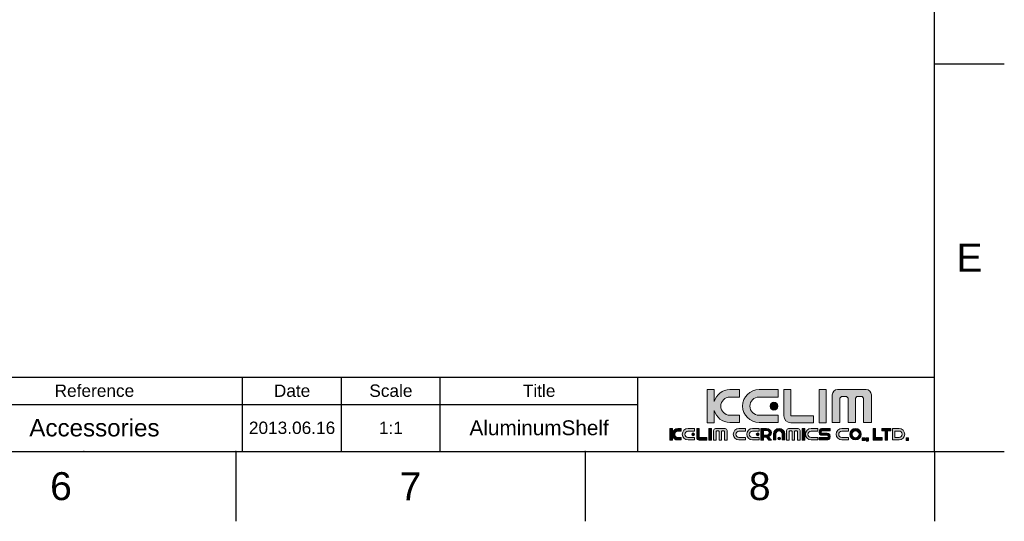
# Model space of a CAD drawing. Header units: millimetres. Extents: x 580 to 2065, y -13 to 1037.
# Tile 11 of 13: x 1567 to 2065, y -13 to 240. Entities that reach past the tile are written whole.
import ezdxf

# ---------------------------------------------------------------- set-up
doc = ezdxf.new("R2010")
doc.units = ezdxf.units.MM
doc.header["$LTSCALE"] = 0.1
doc.layers.add('FORM', color=7, linetype='Continuous')
doc.layers.add('TEXT', color=2, linetype='Continuous')
doc.styles.get("Standard").update_dxf_attribs({"font": 'arial_0.ttf'})

msp = doc.modelspace()

# ---------------------------------------------------------------- hatches: boundary and pattern name
at = {"layer": 'TEXT'}
h = msp.add_hatch(color=2, dxfattribs=at)
h.dxf.hatch_style = 2
edge = h.paths.add_edge_path()
edge.add_spline(control_points=[(1930.67, 40.36), (1930.67, 40.36), (1925.85, 40.36), (1925.85, 40.36), (1923.31, 40.36), (1921.27, 42.41), (1921.27, 44.93), (1921.27, 47.47), (1923.31, 49.52), (1925.85, 49.52), (1925.85, 49.52), (1930.67, 49.52), (1930.67, 49.52), (1930.67, 49.52), (1930.67, 53.3), (1930.67, 53.3), (1930.67, 53.3), (1925.91, 53.3), (1925.91, 53.3), (1922.09, 53.3), (1918.89, 50.74), (1917.91, 47.25), (1917.91, 47.25), (1917.91, 53.42), (1917.91, 53.42), (1917.91, 53.42), (1914.38, 53.42), (1914.38, 53.42), (1914.38, 53.42), (1914.38, 36.58), (1914.38, 36.58), (1914.38, 36.58), (1917.91, 36.58), (1917.91, 36.58), (1917.91, 36.58), (1917.91, 42.76), (1917.91, 42.76), (1918.89, 39.26), (1922.09, 36.69), (1925.91, 36.69), (1925.91, 36.69), (1930.67, 36.69), (1930.67, 36.69), (1930.67, 36.69), (1930.67, 40.36), (1930.67, 40.36)], knot_values=[0, 0, 0, 0, 1, 1, 1, 2, 2, 2, 3, 3, 3, 4, 4, 4, 5, 5, 5, 6, 6, 6, 7, 7, 7, 8, 8, 8, 9, 9, 9, 10, 10, 10, 11, 11, 11, 12, 12, 12, 13, 13, 13, 14, 14, 14, 15, 15, 15, 15], degree=3, periodic=0)
h = msp.add_hatch(color=256, dxfattribs=at)
h.dxf.hatch_style = 2
edge = h.paths.add_edge_path()
edge.add_spline(control_points=[(1940.63, 36.69), (1940.63, 36.69), (1950.23, 36.69), (1950.23, 36.69), (1950.23, 36.69), (1950.23, 40.36), (1950.23, 40.36), (1950.23, 40.36), (1940.57, 40.36), (1940.57, 40.36), (1938.04, 40.36), (1936, 42.41), (1936, 44.93), (1936, 47.47), (1938.04, 49.52), (1940.57, 49.52), (1940.57, 49.52), (1950.23, 49.52), (1950.23, 49.52), (1950.23, 49.52), (1950.23, 53.3), (1950.23, 53.3), (1950.23, 53.3), (1940.63, 53.3), (1940.63, 53.3), (1936.04, 53.3), (1932.33, 49.59), (1932.33, 45), (1932.33, 40.41), (1936.04, 36.69), (1940.63, 36.69)], knot_values=[0, 0, 0, 0, 1, 1, 1, 2, 2, 2, 3, 3, 3, 4, 4, 4, 5, 5, 5, 6, 6, 6, 7, 7, 7, 8, 8, 8, 9, 9, 9, 10, 10, 10, 10], degree=3, periodic=0)
h = msp.add_hatch(color=2, dxfattribs=at)
h.dxf.hatch_style = 2
edge = h.paths.add_edge_path()
edge.add_spline(control_points=[(1956.74, 36.56), (1956.74, 36.56), (1968.09, 36.56), (1968.09, 36.56), (1968.09, 36.56), (1968.09, 40.1), (1968.09, 40.1), (1968.09, 40.1), (1956.77, 40.1), (1956.77, 40.1), (1956.77, 40.1), (1956.75, 40.06), (1956.75, 40.06), (1956.75, 40.06), (1956.75, 53.42), (1956.75, 53.42), (1956.75, 53.42), (1953.22, 53.42), (1953.22, 53.42), (1953.22, 53.42), (1953.22, 40.1), (1953.22, 40.1), (1953.22, 40.1), (1953.21, 40.11), (1953.21, 40.11), (1953.21, 38.15), (1954.8, 36.55), (1956.77, 36.55), (1956.77, 36.55), (1956.74, 36.56), (1956.74, 36.56)], knot_values=[0, 0, 0, 0, 1, 1, 1, 2, 2, 2, 3, 3, 3, 4, 4, 4, 5, 5, 5, 6, 6, 6, 7, 7, 7, 8, 8, 8, 9, 9, 9, 10, 10, 10, 10], degree=3, periodic=0)
h = msp.add_hatch(color=2, dxfattribs=at)
h.dxf.hatch_style = 2
h.paths.add_polyline_path([(1974.57, 53.42), (1971.03, 53.42), (1971.03, 36.58), (1974.57, 36.58)])
h = msp.add_hatch(color=2, dxfattribs=at)
h.dxf.hatch_style = 2
edge = h.paths.add_edge_path()
edge.add_spline(control_points=[(1994.75, 53.34), (1994.75, 53.34), (1980.37, 53.34), (1980.37, 53.34), (1978.89, 53.34), (1977.69, 52.15), (1977.69, 50.68), (1977.69, 50.68), (1977.69, 36.6), (1977.69, 36.6), (1977.69, 36.6), (1981.51, 36.6), (1981.51, 36.6), (1981.51, 36.6), (1981.51, 48.94), (1981.51, 48.94), (1981.51, 48.94), (1982.31, 49.74), (1982.31, 49.74), (1982.31, 49.74), (1984.87, 49.74), (1984.87, 49.74), (1984.87, 49.74), (1985.67, 48.94), (1985.67, 48.94), (1985.67, 48.94), (1985.67, 36.6), (1985.67, 36.6), (1985.67, 36.6), (1989.36, 36.6), (1989.36, 36.6), (1989.36, 36.6), (1989.36, 48.94), (1989.36, 48.94), (1989.36, 48.94), (1990.17, 49.74), (1990.17, 49.74), (1990.17, 49.74), (1992.72, 49.74), (1992.72, 49.74), (1992.72, 49.74), (1993.51, 48.94), (1993.51, 48.94), (1993.51, 48.94), (1993.51, 36.6), (1993.51, 36.6), (1993.51, 36.6), (1997.43, 36.6), (1997.43, 36.6), (1997.43, 36.6), (1997.43, 50.68), (1997.43, 50.68), (1997.43, 52.15), (1996.23, 53.34), (1994.75, 53.34)], knot_values=[0, 0, 0, 0, 1, 1, 1, 2, 2, 2, 3, 3, 3, 4, 4, 4, 5, 5, 5, 6, 6, 6, 7, 7, 7, 8, 8, 8, 9, 9, 9, 10, 10, 10, 11, 11, 11, 12, 12, 12, 13, 13, 13, 14, 14, 14, 15, 15, 15, 16, 16, 16, 17, 17, 17, 18, 18, 18, 18], degree=3, periodic=0)
h = msp.add_hatch(color=2, dxfattribs=at)
h.dxf.hatch_style = 2
edge = h.paths.add_edge_path()
edge.add_spline(control_points=[(1946.18, 44.93), (1946.18, 43.83), (1947.08, 42.93), (1948.18, 42.93), (1949.29, 42.93), (1950.19, 43.83), (1950.19, 44.93), (1950.19, 46.05), (1949.29, 46.94), (1948.18, 46.94), (1947.08, 46.94), (1946.18, 46.05), (1946.18, 44.93)], knot_values=[0, 0, 0, 0, 1, 1, 1, 2, 2, 2, 3, 3, 3, 4, 4, 4, 4], degree=3, periodic=0)
h = msp.add_hatch(color=2, dxfattribs=at)
h.dxf.hatch_style = 2
edge = h.paths.add_edge_path()
edge.add_spline(control_points=[(1896.76, 31.5), (1896.76, 31.5), (1896.76, 33.66), (1896.76, 33.66), (1896.76, 33.66), (1895.53, 33.66), (1895.53, 33.66), (1895.53, 33.66), (1895.53, 27.78), (1895.53, 27.78), (1895.53, 27.78), (1896.76, 27.78), (1896.76, 27.78), (1896.76, 27.78), (1896.76, 29.95), (1896.76, 29.95), (1897.09, 28.73), (1898.21, 27.83), (1899.55, 27.83), (1899.55, 27.83), (1901.21, 27.83), (1901.21, 27.83), (1901.21, 27.83), (1901.21, 29.1), (1901.21, 29.1), (1901.21, 29.1), (1899.53, 29.1), (1899.53, 29.1), (1898.64, 29.1), (1897.93, 29.82), (1897.93, 30.7), (1897.93, 31.59), (1898.64, 32.3), (1899.53, 32.3), (1899.53, 32.3), (1901.21, 32.3), (1901.21, 32.3), (1901.21, 32.3), (1901.21, 33.62), (1901.21, 33.62), (1901.21, 33.62), (1899.55, 33.62), (1899.55, 33.62), (1898.21, 33.62), (1897.09, 32.72), (1896.76, 31.5)], knot_values=[0, 0, 0, 0, 1, 1, 1, 2, 2, 2, 3, 3, 3, 4, 4, 4, 5, 5, 5, 6, 6, 6, 7, 7, 7, 8, 8, 8, 9, 9, 9, 10, 10, 10, 11, 11, 11, 12, 12, 12, 13, 13, 13, 14, 14, 14, 15, 15, 15, 15], degree=3, periodic=0)
h = msp.add_hatch(color=2, dxfattribs=at)
h.dxf.hatch_style = 2
edge = h.paths.add_edge_path()
edge.add_spline(control_points=[(1901.78, 30.72), (1901.78, 29.12), (1903.08, 27.83), (1904.68, 27.83), (1904.68, 27.83), (1908.03, 27.83), (1908.03, 27.83), (1908.03, 27.83), (1908.03, 29.1), (1908.03, 29.1), (1908.03, 29.1), (1904.66, 29.1), (1904.66, 29.1), (1903.78, 29.1), (1903.06, 29.82), (1903.06, 30.7), (1903.06, 31.59), (1903.78, 32.3), (1904.66, 32.3), (1904.66, 32.3), (1908.03, 32.3), (1908.03, 32.3), (1908.03, 32.3), (1908.03, 33.62), (1908.03, 33.62), (1908.03, 33.62), (1904.68, 33.62), (1904.68, 33.62), (1903.08, 33.62), (1901.78, 32.32), (1901.78, 30.72)], knot_values=[0, 0, 0, 0, 1, 1, 1, 2, 2, 2, 3, 3, 3, 4, 4, 4, 5, 5, 5, 6, 6, 6, 7, 7, 7, 8, 8, 8, 9, 9, 9, 10, 10, 10, 10], degree=3, periodic=0)
h = msp.add_hatch(color=2, dxfattribs=at)
h.dxf.hatch_style = 2
edge = h.paths.add_edge_path()
edge.add_spline(control_points=[(1906.62, 30.7), (1906.62, 30.31), (1906.93, 30), (1907.31, 30), (1907.7, 30), (1908.01, 30.31), (1908.01, 30.7), (1908.01, 31.09), (1907.7, 31.4), (1907.31, 31.4), (1906.93, 31.4), (1906.62, 31.09), (1906.62, 30.7)], knot_values=[0, 0, 0, 0, 1, 1, 1, 2, 2, 2, 3, 3, 3, 4, 4, 4, 4], degree=3, periodic=0)
h = msp.add_hatch(color=2, dxfattribs=at)
h.dxf.hatch_style = 2
edge = h.paths.add_edge_path()
edge.add_spline(control_points=[(1910.3, 29), (1910.3, 29), (1910.3, 33.66), (1910.3, 33.66), (1910.3, 33.66), (1909.07, 33.66), (1909.07, 33.66), (1909.07, 33.66), (1909.07, 29.01), (1909.07, 29.01), (1909.07, 29.01), (1909.07, 29.02), (1909.07, 29.02), (1909.07, 28.33), (1909.62, 27.78), (1910.31, 27.78), (1910.31, 27.78), (1910.3, 27.78), (1910.3, 27.78), (1910.3, 27.78), (1914.26, 27.78), (1914.26, 27.78), (1914.26, 27.78), (1914.26, 29.01), (1914.26, 29.01), (1914.26, 29.01), (1910.31, 29.01), (1910.31, 29.01), (1910.31, 29.01), (1910.3, 29), (1910.3, 29)], knot_values=[0, 0, 0, 0, 1, 1, 1, 2, 2, 2, 3, 3, 3, 4, 4, 4, 5, 5, 5, 6, 6, 6, 7, 7, 7, 8, 8, 8, 9, 9, 9, 10, 10, 10, 10], degree=3, periodic=0)
h = msp.add_hatch(color=2, dxfattribs=at)
h.dxf.hatch_style = 2
h.paths.add_polyline_path([(1915.28, 27.78), (1916.52, 27.78), (1916.52, 33.66), (1915.28, 33.66)])
h = msp.add_hatch(color=2, dxfattribs=at)
h.dxf.hatch_style = 2
edge = h.paths.add_edge_path()
edge.add_spline(control_points=[(1923.56, 33.63), (1923.56, 33.63), (1918.54, 33.63), (1918.54, 33.63), (1918.02, 33.63), (1917.61, 33.22), (1917.61, 32.7), (1917.61, 32.7), (1917.61, 27.79), (1917.61, 27.79), (1917.61, 27.79), (1918.94, 27.79), (1918.94, 27.79), (1918.94, 27.79), (1918.94, 32.1), (1918.94, 32.1), (1918.94, 32.1), (1919.22, 32.38), (1919.22, 32.38), (1919.22, 32.38), (1920.11, 32.38), (1920.11, 32.38), (1920.11, 32.38), (1920.39, 32.1), (1920.39, 32.1), (1920.39, 32.1), (1920.39, 27.79), (1920.39, 27.79), (1920.39, 27.79), (1921.68, 27.79), (1921.68, 27.79), (1921.68, 27.79), (1921.68, 32.1), (1921.68, 32.1), (1921.68, 32.1), (1921.96, 32.38), (1921.96, 32.38), (1921.96, 32.38), (1922.85, 32.38), (1922.85, 32.38), (1922.85, 32.38), (1923.12, 32.1), (1923.12, 32.1), (1923.12, 32.1), (1923.12, 27.79), (1923.12, 27.79), (1923.12, 27.79), (1924.49, 27.79), (1924.49, 27.79), (1924.49, 27.79), (1924.49, 32.7), (1924.49, 32.7), (1924.49, 33.22), (1924.07, 33.63), (1923.56, 33.63)], knot_values=[0, 0, 0, 0, 1, 1, 1, 2, 2, 2, 3, 3, 3, 4, 4, 4, 5, 5, 5, 6, 6, 6, 7, 7, 7, 8, 8, 8, 9, 9, 9, 10, 10, 10, 11, 11, 11, 12, 12, 12, 13, 13, 13, 14, 14, 14, 15, 15, 15, 16, 16, 16, 17, 17, 17, 18, 18, 18, 18], degree=3, periodic=0)
h = msp.add_hatch(color=2, dxfattribs=at)
h.dxf.hatch_style = 2
edge = h.paths.add_edge_path()
edge.add_spline(control_points=[(1927.57, 30.72), (1927.57, 29.12), (1928.86, 27.83), (1930.46, 27.83), (1930.46, 27.83), (1933.81, 27.83), (1933.81, 27.83), (1933.81, 27.83), (1933.81, 29.1), (1933.81, 29.1), (1933.81, 29.1), (1930.44, 29.1), (1930.44, 29.1), (1929.56, 29.1), (1928.85, 29.82), (1928.85, 30.7), (1928.85, 31.59), (1929.56, 32.3), (1930.44, 32.3), (1930.44, 32.3), (1933.81, 32.3), (1933.81, 32.3), (1933.81, 32.3), (1933.81, 33.62), (1933.81, 33.62), (1933.81, 33.62), (1930.46, 33.62), (1930.46, 33.62), (1928.86, 33.62), (1927.57, 32.32), (1927.57, 30.72)], knot_values=[0, 0, 0, 0, 1, 1, 1, 2, 2, 2, 3, 3, 3, 4, 4, 4, 5, 5, 5, 6, 6, 6, 7, 7, 7, 8, 8, 8, 9, 9, 9, 10, 10, 10, 10], degree=3, periodic=0)
h = msp.add_hatch(color=2, dxfattribs=at)
h.dxf.hatch_style = 2
edge = h.paths.add_edge_path()
edge.add_spline(control_points=[(1934.39, 30.72), (1934.39, 29.12), (1935.68, 27.83), (1937.29, 27.83), (1937.29, 27.83), (1940.63, 27.83), (1940.63, 27.83), (1940.63, 27.83), (1940.63, 29.1), (1940.63, 29.1), (1940.63, 29.1), (1937.26, 29.1), (1937.26, 29.1), (1936.38, 29.1), (1935.67, 29.82), (1935.67, 30.7), (1935.67, 31.59), (1936.38, 32.3), (1937.26, 32.3), (1937.26, 32.3), (1940.63, 32.3), (1940.63, 32.3), (1940.63, 32.3), (1940.63, 33.62), (1940.63, 33.62), (1940.63, 33.62), (1937.29, 33.62), (1937.29, 33.62), (1935.68, 33.62), (1934.39, 32.32), (1934.39, 30.72)], knot_values=[0, 0, 0, 0, 1, 1, 1, 2, 2, 2, 3, 3, 3, 4, 4, 4, 5, 5, 5, 6, 6, 6, 7, 7, 7, 8, 8, 8, 9, 9, 9, 10, 10, 10, 10], degree=3, periodic=0)
h = msp.add_hatch(color=2, dxfattribs=at)
h.dxf.hatch_style = 2
edge = h.paths.add_edge_path()
edge.add_spline(control_points=[(1939.22, 30.7), (1939.22, 30.31), (1939.53, 30), (1939.92, 30), (1940.3, 30), (1940.62, 30.31), (1940.62, 30.7), (1940.62, 31.09), (1940.3, 31.4), (1939.92, 31.4), (1939.53, 31.4), (1939.22, 31.09), (1939.22, 30.7)], knot_values=[0, 0, 0, 0, 1, 1, 1, 2, 2, 2, 3, 3, 3, 4, 4, 4, 4], degree=3, periodic=0)
h = msp.add_hatch(color=2, dxfattribs=at)
h.dxf.hatch_style = 2
edge = h.paths.add_edge_path()
edge.add_spline(control_points=[(1946.86, 31.49), (1946.86, 32.69), (1945.76, 33.66), (1944.41, 33.66), (1944.41, 33.66), (1942.81, 33.66), (1942.81, 33.66), (1942.81, 33.66), (1941.58, 33.66), (1941.58, 33.66), (1941.58, 33.66), (1941.58, 32.7), (1941.58, 32.7), (1941.58, 32.7), (1941.58, 30.32), (1941.58, 30.32), (1941.58, 30.32), (1941.58, 29.33), (1941.58, 29.33), (1941.58, 29.33), (1941.58, 27.78), (1941.58, 27.78), (1941.58, 27.78), (1942.81, 27.78), (1942.81, 27.78), (1942.81, 27.78), (1942.81, 29.33), (1942.81, 29.33), (1942.81, 29.33), (1944.31, 29.33), (1944.31, 29.33), (1944.31, 29.33), (1945.62, 27.78), (1945.62, 27.78), (1945.62, 27.78), (1946.85, 27.78), (1946.85, 27.78), (1946.85, 27.78), (1945.39, 29.51), (1945.39, 29.51), (1946.25, 29.84), (1946.86, 30.61), (1946.86, 31.49)], knot_values=[0, 0, 0, 0, 1, 1, 1, 2, 2, 2, 3, 3, 3, 4, 4, 4, 5, 5, 5, 6, 6, 6, 7, 7, 7, 8, 8, 8, 9, 9, 9, 10, 10, 10, 11, 11, 11, 12, 12, 12, 13, 13, 13, 14, 14, 14, 14], degree=3, periodic=0)
edge = h.paths.add_edge_path()
edge.add_spline(control_points=[(1944.43, 30.32), (1944.43, 30.32), (1942.81, 30.32), (1942.81, 30.32), (1942.81, 30.32), (1942.81, 32.7), (1942.81, 32.7), (1942.81, 32.7), (1944.43, 32.7), (1944.43, 32.7), (1945.17, 32.7), (1945.78, 32.17), (1945.78, 31.51), (1945.78, 30.85), (1945.17, 30.32), (1944.43, 30.32)], knot_values=[0, 0, 0, 0, 1, 1, 1, 2, 2, 2, 3, 3, 3, 4, 4, 4, 5, 5, 5, 5], degree=3, periodic=0)
h = msp.add_hatch(color=2, dxfattribs=at)
h.dxf.hatch_style = 2
edge = h.paths.add_edge_path()
edge.add_spline(control_points=[(1950.74, 33.62), (1949.15, 33.62), (1947.85, 32.42), (1947.85, 30.93), (1947.85, 30.93), (1947.85, 27.83), (1947.85, 27.83), (1947.85, 27.83), (1949.13, 27.83), (1949.13, 27.83), (1949.13, 27.83), (1949.13, 30.95), (1949.13, 30.95), (1949.13, 31.77), (1949.84, 32.43), (1950.72, 32.43), (1951.61, 32.43), (1952.32, 31.77), (1952.32, 30.95), (1952.32, 30.95), (1952.32, 27.83), (1952.32, 27.83), (1952.32, 27.83), (1953.64, 27.83), (1953.64, 27.83), (1953.64, 27.83), (1953.64, 30.93), (1953.64, 30.93), (1953.64, 32.42), (1952.35, 33.62), (1950.74, 33.62)], knot_values=[0, 0, 0, 0, 1, 1, 1, 2, 2, 2, 3, 3, 3, 4, 4, 4, 5, 5, 5, 6, 6, 6, 7, 7, 7, 8, 8, 8, 9, 9, 9, 10, 10, 10, 10], degree=3, periodic=0)
h = msp.add_hatch(color=2, dxfattribs=at)
h.dxf.hatch_style = 2
edge = h.paths.add_edge_path()
edge.add_spline(control_points=[(1960.49, 33.63), (1960.49, 33.63), (1955.48, 33.63), (1955.48, 33.63), (1954.96, 33.63), (1954.54, 33.22), (1954.54, 32.7), (1954.54, 32.7), (1954.54, 27.79), (1954.54, 27.79), (1954.54, 27.79), (1955.88, 27.79), (1955.88, 27.79), (1955.88, 27.79), (1955.88, 32.1), (1955.88, 32.1), (1955.88, 32.1), (1956.15, 32.38), (1956.15, 32.38), (1956.15, 32.38), (1957.05, 32.38), (1957.05, 32.38), (1957.05, 32.38), (1957.32, 32.1), (1957.32, 32.1), (1957.32, 32.1), (1957.32, 27.79), (1957.32, 27.79), (1957.32, 27.79), (1958.61, 27.79), (1958.61, 27.79), (1958.61, 27.79), (1958.61, 32.1), (1958.61, 32.1), (1958.61, 32.1), (1958.89, 32.38), (1958.89, 32.38), (1958.89, 32.38), (1959.78, 32.38), (1959.78, 32.38), (1959.78, 32.38), (1960.06, 32.1), (1960.06, 32.1), (1960.06, 32.1), (1960.06, 27.79), (1960.06, 27.79), (1960.06, 27.79), (1961.43, 27.79), (1961.43, 27.79), (1961.43, 27.79), (1961.43, 32.7), (1961.43, 32.7), (1961.43, 33.22), (1961.01, 33.63), (1960.49, 33.63)], knot_values=[0, 0, 0, 0, 1, 1, 1, 2, 2, 2, 3, 3, 3, 4, 4, 4, 5, 5, 5, 6, 6, 6, 7, 7, 7, 8, 8, 8, 9, 9, 9, 10, 10, 10, 11, 11, 11, 12, 12, 12, 13, 13, 13, 14, 14, 14, 15, 15, 15, 16, 16, 16, 17, 17, 17, 18, 18, 18, 18], degree=3, periodic=0)
h = msp.add_hatch(color=2, dxfattribs=at)
h.dxf.hatch_style = 2
h.paths.add_polyline_path([(1962.5, 27.78), (1963.73, 27.78), (1963.73, 33.66), (1962.5, 33.66)])
h = msp.add_hatch(color=2, dxfattribs=at)
h.dxf.hatch_style = 2
edge = h.paths.add_edge_path()
edge.add_spline(control_points=[(1964.1, 30.72), (1964.1, 29.12), (1965.39, 27.83), (1966.99, 27.83), (1966.99, 27.83), (1970.34, 27.83), (1970.34, 27.83), (1970.34, 27.83), (1970.34, 29.1), (1970.34, 29.1), (1970.34, 29.1), (1966.97, 29.1), (1966.97, 29.1), (1966.09, 29.1), (1965.37, 29.82), (1965.37, 30.7), (1965.37, 31.59), (1966.09, 32.3), (1966.97, 32.3), (1966.97, 32.3), (1970.34, 32.3), (1970.34, 32.3), (1970.34, 32.3), (1970.34, 33.62), (1970.34, 33.62), (1970.34, 33.62), (1966.99, 33.62), (1966.99, 33.62), (1965.39, 33.62), (1964.1, 32.32), (1964.1, 30.72)], knot_values=[0, 0, 0, 0, 1, 1, 1, 2, 2, 2, 3, 3, 3, 4, 4, 4, 5, 5, 5, 6, 6, 6, 7, 7, 7, 8, 8, 8, 9, 9, 9, 10, 10, 10, 10], degree=3, periodic=0)
h = msp.add_hatch(color=2, dxfattribs=at)
h.dxf.hatch_style = 2
edge = h.paths.add_edge_path()
edge.add_spline(control_points=[(1970.96, 31.83), (1970.96, 30.03), (1972.78, 30.19), (1972.78, 30.19), (1972.78, 30.19), (1972.83, 30.19), (1972.83, 30.19), (1972.83, 30.19), (1974.8, 30.19), (1974.8, 30.19), (1974.8, 30.19), (1975.15, 30.19), (1975.15, 30.19), (1975.15, 30.19), (1975.63, 30.11), (1975.63, 29.65), (1975.63, 29.19), (1975.32, 29.01), (1975.15, 29.01), (1975.15, 29.01), (1970.96, 29.01), (1970.96, 29.01), (1970.96, 29.01), (1970.96, 27.83), (1970.96, 27.83), (1970.96, 27.83), (1975.12, 27.83), (1975.12, 27.83), (1975.12, 27.83), (1976.67, 27.83), (1976.67, 29.62), (1976.67, 31.41), (1974.84, 31.26), (1974.84, 31.26), (1974.84, 31.26), (1974.8, 31.26), (1974.8, 31.26), (1974.8, 31.26), (1972.83, 31.26), (1972.83, 31.26), (1972.83, 31.26), (1972.48, 31.26), (1972.48, 31.26), (1972.48, 31.26), (1972, 31.34), (1972, 31.8), (1972, 32.26), (1972.31, 32.43), (1972.48, 32.43), (1972.48, 32.43), (1976.67, 32.43), (1976.67, 32.43), (1976.67, 32.43), (1976.67, 33.62), (1976.67, 33.62), (1976.67, 33.62), (1972.51, 33.62), (1972.51, 33.62), (1972.51, 33.62), (1970.96, 33.62), (1970.96, 31.83)], knot_values=[0, 0, 0, 0, 1, 1, 1, 2, 2, 2, 3, 3, 3, 4, 4, 4, 5, 5, 5, 6, 6, 6, 7, 7, 7, 8, 8, 8, 9, 9, 9, 10, 10, 10, 11, 11, 11, 12, 12, 12, 13, 13, 13, 14, 14, 14, 15, 15, 15, 16, 16, 16, 17, 17, 17, 18, 18, 18, 19, 19, 19, 20, 20, 20, 20], degree=3, periodic=0)
h = msp.add_hatch(color=2, dxfattribs=at)
h.dxf.hatch_style = 2
edge = h.paths.add_edge_path()
edge.add_spline(control_points=[(1979.65, 30.72), (1979.65, 29.12), (1980.94, 27.83), (1982.54, 27.83), (1982.54, 27.83), (1985.89, 27.83), (1985.89, 27.83), (1985.89, 27.83), (1985.89, 29.1), (1985.89, 29.1), (1985.89, 29.1), (1982.52, 29.1), (1982.52, 29.1), (1981.64, 29.1), (1980.93, 29.82), (1980.93, 30.7), (1980.93, 31.59), (1981.64, 32.3), (1982.52, 32.3), (1982.52, 32.3), (1985.89, 32.3), (1985.89, 32.3), (1985.89, 32.3), (1985.89, 33.62), (1985.89, 33.62), (1985.89, 33.62), (1982.54, 33.62), (1982.54, 33.62), (1980.94, 33.62), (1979.65, 32.32), (1979.65, 30.72)], knot_values=[0, 0, 0, 0, 1, 1, 1, 2, 2, 2, 3, 3, 3, 4, 4, 4, 5, 5, 5, 6, 6, 6, 7, 7, 7, 8, 8, 8, 9, 9, 9, 10, 10, 10, 10], degree=3, periodic=0)
h = msp.add_hatch(color=2, dxfattribs=at)
h.dxf.hatch_style = 2
edge = h.paths.add_edge_path()
edge.add_spline(control_points=[(1989.43, 33.62), (1987.83, 33.62), (1986.53, 32.32), (1986.53, 30.72), (1986.53, 29.12), (1987.83, 27.83), (1989.43, 27.83), (1991.03, 27.83), (1992.32, 29.12), (1992.32, 30.72), (1992.32, 32.32), (1991.03, 33.62), (1989.43, 33.62)], knot_values=[0, 0, 0, 0, 1, 1, 1, 2, 2, 2, 3, 3, 3, 4, 4, 4, 4], degree=3, periodic=0)
edge = h.paths.add_edge_path()
edge.add_spline(control_points=[(1989.43, 28.95), (1988.45, 28.95), (1987.66, 29.75), (1987.66, 30.72), (1987.66, 31.7), (1988.45, 32.49), (1989.43, 32.49), (1990.4, 32.49), (1991.2, 31.7), (1991.2, 30.72), (1991.2, 29.75), (1990.4, 28.95), (1989.43, 28.95)], knot_values=[0, 0, 0, 0, 1, 1, 1, 2, 2, 2, 3, 3, 3, 4, 4, 4, 4], degree=3, periodic=0)
h = msp.add_hatch(color=2, dxfattribs=at)
h.dxf.hatch_style = 2
h.paths.add_polyline_path([(1999.55, 33.66), (1998.31, 33.66), (1998.31, 29.02), (1998.31, 27.78), (1999.55, 27.78), (2002.86, 27.78), (2002.86, 29.02), (1999.55, 29.02)])
h = msp.add_hatch(color=2, dxfattribs=at)
h.dxf.hatch_style = 2
h.paths.add_polyline_path([(2004.41, 33.66), (2002.76, 33.66), (2002.76, 32.43), (2004.41, 32.43), (2004.41, 27.78), (2005.64, 27.78), (2005.64, 32.43), (2007.3, 32.43), (2007.3, 33.66), (2005.64, 33.66)])
h = msp.add_hatch(color=2, dxfattribs=at)
h.dxf.hatch_style = 2
edge = h.paths.add_edge_path()
edge.add_spline(control_points=[(2011.44, 33.64), (2011.44, 33.64), (2008.09, 33.64), (2008.09, 33.64), (2008.09, 33.64), (2008.09, 27.85), (2008.09, 27.85), (2008.09, 27.85), (2011.44, 27.85), (2011.44, 27.85), (2013.04, 27.85), (2014.34, 29.14), (2014.34, 30.74), (2014.34, 32.34), (2013.04, 33.64), (2011.44, 33.64)], knot_values=[0, 0, 0, 0, 1, 1, 1, 2, 2, 2, 3, 3, 3, 4, 4, 4, 5, 5, 5, 5], degree=3, periodic=0)
edge = h.paths.add_edge_path()
edge.add_spline(control_points=[(2011.46, 29.17), (2011.46, 29.17), (2009.32, 29.17), (2009.32, 29.17), (2009.32, 29.17), (2009.32, 32.36), (2009.32, 32.36), (2009.32, 32.36), (2011.46, 32.36), (2011.46, 32.36), (2012.34, 32.36), (2013.06, 31.65), (2013.06, 30.76), (2013.06, 29.88), (2012.34, 29.17), (2011.46, 29.17)], knot_values=[0, 0, 0, 0, 1, 1, 1, 2, 2, 2, 3, 3, 3, 4, 4, 4, 5, 5, 5, 5], degree=3, periodic=0)
h = msp.add_hatch(color=2, dxfattribs=at)
h.dxf.hatch_style = 2
edge = h.paths.add_edge_path()
edge.add_spline(control_points=[(1950.76, 29.27), (1950.38, 29.27), (1950.07, 28.95), (1950.07, 28.57), (1950.07, 28.18), (1950.38, 27.87), (1950.76, 27.87), (1951.15, 27.87), (1951.46, 28.18), (1951.46, 28.57), (1951.46, 28.95), (1951.15, 29.27), (1950.76, 29.27)], knot_values=[0, 0, 0, 0, 1, 1, 1, 2, 2, 2, 3, 3, 3, 4, 4, 4, 4], degree=3, periodic=0)
h = msp.add_hatch(color=2, dxfattribs=at)
h.dxf.hatch_style = 2
h.paths.add_polyline_path([(1992.8, 27.6), (1994.08, 27.6), (1994.08, 28.88), (1992.8, 28.88)])
h = msp.add_hatch(color=2, dxfattribs=at)
h.dxf.hatch_style = 2
h.paths.add_polyline_path([(1994.67, 27.6), (1995.18, 27.6), (1994.82, 27.29), (1995.59, 27.29), (1995.95, 27.6), (1995.95, 28.88), (1994.67, 28.88)])
h = msp.add_hatch(color=2, dxfattribs=at)
h.dxf.hatch_style = 2
h.paths.add_polyline_path([(2015.01, 27.6), (2016.29, 27.6), (2016.29, 28.88), (2015.01, 28.88)])

# ---------------------------------------------------------------- linework, layer by layer
for p, q in [((2029.35, 22.08), (2029.35, 1001.37)), ((2029.35, 217.94), (2064.71, 217.94)), ((615.21, 22.08), (2029.35, 22.08)), ((1675.82, 22.08), (1675.82, -13.27)), ((1852.58, 22.08), (1852.58, -13.27)), ((2029.35, 22.08), (2064.71, 22.08)), ((2029.35, 22.08), (2029.35, -13.27))]:
    msp.add_line(p, q)
for p in [(2029.35, 217.94), (1599.05, 22.08), (1675.82, 22.08), (1852.58, 22.08)]:
    msp.add_point(p)
at = {"layer": 'FORM'}
for p, q in [((1353.1, 59.58), (2029.35, 59.58)), ((1679.35, 22.08), (1679.35, 59.58)), ((1679.35, 22.08), (1679.35, 59.58)), ((1679.35, 22.08), (1679.35, 59.58)), ((1729.35, 22.08), (1729.35, 59.58)), ((1779.35, 22.08), (1779.35, 59.58)), ((1879.35, 22.08), (1879.35, 59.58)), ((1529.35, 45.83), (1879.35, 45.83))]:
    msp.add_line(p, q, dxfattribs=at)
at = {"layer": 'TEXT', "lineweight": 0}
for points in [[(1974.57, 53.42), (1971.03, 53.42), (1971.03, 36.58), (1974.57, 36.58), (1974.57, 53.42)], [(1915.28, 27.78), (1916.52, 27.78), (1916.52, 33.66), (1915.28, 33.66), (1915.28, 27.78)], [(1962.5, 27.78), (1963.73, 27.78), (1963.73, 33.66), (1962.5, 33.66), (1962.5, 27.78)], [(1999.55, 33.66), (1998.31, 33.66), (1998.31, 29.02), (1998.31, 27.78), (1999.55, 27.78), (2002.86, 27.78), (2002.86, 29.02), (1999.55, 29.02), (1999.55, 33.66)], [(2004.41, 33.66), (2002.76, 33.66), (2002.76, 32.43), (2004.41, 32.43), (2004.41, 27.78), (2005.64, 27.78), (2005.64, 32.43), (2007.3, 32.43), (2007.3, 33.66), (2005.64, 33.66), (2004.41, 33.66)], [(1992.8, 27.6), (1994.08, 27.6), (1994.08, 28.88), (1992.8, 28.88), (1992.8, 27.6)], [(1994.67, 27.6), (1995.18, 27.6), (1994.82, 27.29), (1995.59, 27.29), (1995.95, 27.6), (1995.95, 28.88), (1994.67, 28.88), (1994.67, 27.6)], [(2015.01, 27.6), (2016.29, 27.6), (2016.29, 28.88), (2015.01, 28.88), (2015.01, 27.6)]]:
    msp.add_lwpolyline(points, dxfattribs=at)
for points, knots in [([(1930.67, 40.36), (1930.67, 40.36), (1925.85, 40.36), (1925.85, 40.36), (1923.31, 40.36), (1921.27, 42.41), (1921.27, 44.93), (1921.27, 47.47), (1923.31, 49.52), (1925.85, 49.52), (1925.85, 49.52), (1930.67, 49.52), (1930.67, 49.52), (1930.67, 49.52), (1930.67, 53.3), (1930.67, 53.3), (1930.67, 53.3), (1925.91, 53.3), (1925.91, 53.3), (1922.09, 53.3), (1918.89, 50.74), (1917.91, 47.25), (1917.91, 47.25), (1917.91, 53.42), (1917.91, 53.42), (1917.91, 53.42), (1914.38, 53.42), (1914.38, 53.42), (1914.38, 53.42), (1914.38, 36.58), (1914.38, 36.58), (1914.38, 36.58), (1917.91, 36.58), (1917.91, 36.58), (1917.91, 36.58), (1917.91, 42.76), (1917.91, 42.76), (1918.89, 39.26), (1922.09, 36.69), (1925.91, 36.69), (1925.91, 36.69), (1930.67, 36.69), (1930.67, 36.69), (1930.67, 36.69), (1930.67, 40.36), (1930.67, 40.36)], [0, 0, 0, 0, 1, 1, 1, 2, 2, 2, 3, 3, 3, 4, 4, 4, 5, 5, 5, 6, 6, 6, 7, 7, 7, 8, 8, 8, 9, 9, 9, 10, 10, 10, 11, 11, 11, 12, 12, 12, 13, 13, 13, 14, 14, 14, 15, 15, 15, 15]), ([(1940.63, 36.69), (1940.63, 36.69), (1950.23, 36.69), (1950.23, 36.69), (1950.23, 36.69), (1950.23, 40.36), (1950.23, 40.36), (1950.23, 40.36), (1940.57, 40.36), (1940.57, 40.36), (1938.04, 40.36), (1936, 42.41), (1936, 44.93), (1936, 47.47), (1938.04, 49.52), (1940.57, 49.52), (1940.57, 49.52), (1950.23, 49.52), (1950.23, 49.52), (1950.23, 49.52), (1950.23, 53.3), (1950.23, 53.3), (1950.23, 53.3), (1940.63, 53.3), (1940.63, 53.3), (1936.04, 53.3), (1932.33, 49.59), (1932.33, 45), (1932.33, 40.41), (1936.04, 36.69), (1940.63, 36.69)], [0, 0, 0, 0, 1, 1, 1, 2, 2, 2, 3, 3, 3, 4, 4, 4, 5, 5, 5, 6, 6, 6, 7, 7, 7, 8, 8, 8, 9, 9, 9, 10, 10, 10, 10]), ([(1956.74, 36.56), (1956.74, 36.56), (1968.09, 36.56), (1968.09, 36.56), (1968.09, 36.56), (1968.09, 40.1), (1968.09, 40.1), (1968.09, 40.1), (1956.77, 40.1), (1956.77, 40.1), (1956.77, 40.1), (1956.75, 40.06), (1956.75, 40.06), (1956.75, 40.06), (1956.75, 53.42), (1956.75, 53.42), (1956.75, 53.42), (1953.22, 53.42), (1953.22, 53.42), (1953.22, 53.42), (1953.22, 40.1), (1953.22, 40.1), (1953.22, 40.1), (1953.21, 40.11), (1953.21, 40.11), (1953.21, 38.15), (1954.8, 36.55), (1956.77, 36.55), (1956.77, 36.55), (1956.74, 36.56), (1956.74, 36.56)], [0, 0, 0, 0, 1, 1, 1, 2, 2, 2, 3, 3, 3, 4, 4, 4, 5, 5, 5, 6, 6, 6, 7, 7, 7, 8, 8, 8, 9, 9, 9, 10, 10, 10, 10]), ([(1994.75, 53.34), (1994.75, 53.34), (1980.37, 53.34), (1980.37, 53.34), (1978.89, 53.34), (1977.69, 52.15), (1977.69, 50.68), (1977.69, 50.68), (1977.69, 36.6), (1977.69, 36.6), (1977.69, 36.6), (1981.51, 36.6), (1981.51, 36.6), (1981.51, 36.6), (1981.51, 48.94), (1981.51, 48.94), (1981.51, 48.94), (1982.31, 49.74), (1982.31, 49.74), (1982.31, 49.74), (1984.87, 49.74), (1984.87, 49.74), (1984.87, 49.74), (1985.67, 48.94), (1985.67, 48.94), (1985.67, 48.94), (1985.67, 36.6), (1985.67, 36.6), (1985.67, 36.6), (1989.36, 36.6), (1989.36, 36.6), (1989.36, 36.6), (1989.36, 48.94), (1989.36, 48.94), (1989.36, 48.94), (1990.17, 49.74), (1990.17, 49.74), (1990.17, 49.74), (1992.72, 49.74), (1992.72, 49.74), (1992.72, 49.74), (1993.51, 48.94), (1993.51, 48.94), (1993.51, 48.94), (1993.51, 36.6), (1993.51, 36.6), (1993.51, 36.6), (1997.43, 36.6), (1997.43, 36.6), (1997.43, 36.6), (1997.43, 50.68), (1997.43, 50.68), (1997.43, 52.15), (1996.23, 53.34), (1994.75, 53.34)], [0, 0, 0, 0, 1, 1, 1, 2, 2, 2, 3, 3, 3, 4, 4, 4, 5, 5, 5, 6, 6, 6, 7, 7, 7, 8, 8, 8, 9, 9, 9, 10, 10, 10, 11, 11, 11, 12, 12, 12, 13, 13, 13, 14, 14, 14, 15, 15, 15, 16, 16, 16, 17, 17, 17, 18, 18, 18, 18]), ([(1946.18, 44.93), (1946.18, 43.83), (1947.08, 42.93), (1948.18, 42.93), (1949.29, 42.93), (1950.19, 43.83), (1950.19, 44.93), (1950.19, 46.05), (1949.29, 46.94), (1948.18, 46.94), (1947.08, 46.94), (1946.18, 46.05), (1946.18, 44.93)], [0, 0, 0, 0, 1, 1, 1, 2, 2, 2, 3, 3, 3, 4, 4, 4, 4]), ([(1896.76, 31.5), (1896.76, 31.5), (1896.76, 33.66), (1896.76, 33.66), (1896.76, 33.66), (1895.53, 33.66), (1895.53, 33.66), (1895.53, 33.66), (1895.53, 27.78), (1895.53, 27.78), (1895.53, 27.78), (1896.76, 27.78), (1896.76, 27.78), (1896.76, 27.78), (1896.76, 29.95), (1896.76, 29.95), (1897.09, 28.73), (1898.21, 27.83), (1899.55, 27.83), (1899.55, 27.83), (1901.21, 27.83), (1901.21, 27.83), (1901.21, 27.83), (1901.21, 29.1), (1901.21, 29.1), (1901.21, 29.1), (1899.53, 29.1), (1899.53, 29.1), (1898.64, 29.1), (1897.93, 29.82), (1897.93, 30.7), (1897.93, 31.59), (1898.64, 32.3), (1899.53, 32.3), (1899.53, 32.3), (1901.21, 32.3), (1901.21, 32.3), (1901.21, 32.3), (1901.21, 33.62), (1901.21, 33.62), (1901.21, 33.62), (1899.55, 33.62), (1899.55, 33.62), (1898.21, 33.62), (1897.09, 32.72), (1896.76, 31.5)], [0, 0, 0, 0, 1, 1, 1, 2, 2, 2, 3, 3, 3, 4, 4, 4, 5, 5, 5, 6, 6, 6, 7, 7, 7, 8, 8, 8, 9, 9, 9, 10, 10, 10, 11, 11, 11, 12, 12, 12, 13, 13, 13, 14, 14, 14, 15, 15, 15, 15]), ([(1901.78, 30.72), (1901.78, 29.12), (1903.08, 27.83), (1904.68, 27.83), (1904.68, 27.83), (1908.03, 27.83), (1908.03, 27.83), (1908.03, 27.83), (1908.03, 29.1), (1908.03, 29.1), (1908.03, 29.1), (1904.66, 29.1), (1904.66, 29.1), (1903.78, 29.1), (1903.06, 29.82), (1903.06, 30.7), (1903.06, 31.59), (1903.78, 32.3), (1904.66, 32.3), (1904.66, 32.3), (1908.03, 32.3), (1908.03, 32.3), (1908.03, 32.3), (1908.03, 33.62), (1908.03, 33.62), (1908.03, 33.62), (1904.68, 33.62), (1904.68, 33.62), (1903.08, 33.62), (1901.78, 32.32), (1901.78, 30.72)], [0, 0, 0, 0, 1, 1, 1, 2, 2, 2, 3, 3, 3, 4, 4, 4, 5, 5, 5, 6, 6, 6, 7, 7, 7, 8, 8, 8, 9, 9, 9, 10, 10, 10, 10]), ([(1906.62, 30.7), (1906.62, 30.31), (1906.93, 30), (1907.31, 30), (1907.7, 30), (1908.01, 30.31), (1908.01, 30.7), (1908.01, 31.09), (1907.7, 31.4), (1907.31, 31.4), (1906.93, 31.4), (1906.62, 31.09), (1906.62, 30.7)], [0, 0, 0, 0, 1, 1, 1, 2, 2, 2, 3, 3, 3, 4, 4, 4, 4]), ([(1910.3, 29), (1910.3, 29), (1910.3, 33.66), (1910.3, 33.66), (1910.3, 33.66), (1909.07, 33.66), (1909.07, 33.66), (1909.07, 33.66), (1909.07, 29.01), (1909.07, 29.01), (1909.07, 29.01), (1909.07, 29.02), (1909.07, 29.02), (1909.07, 28.33), (1909.62, 27.78), (1910.31, 27.78), (1910.31, 27.78), (1910.3, 27.78), (1910.3, 27.78), (1910.3, 27.78), (1914.26, 27.78), (1914.26, 27.78), (1914.26, 27.78), (1914.26, 29.01), (1914.26, 29.01), (1914.26, 29.01), (1910.31, 29.01), (1910.31, 29.01), (1910.31, 29.01), (1910.3, 29), (1910.3, 29)], [0, 0, 0, 0, 1, 1, 1, 2, 2, 2, 3, 3, 3, 4, 4, 4, 5, 5, 5, 6, 6, 6, 7, 7, 7, 8, 8, 8, 9, 9, 9, 10, 10, 10, 10]), ([(1923.56, 33.63), (1923.56, 33.63), (1918.54, 33.63), (1918.54, 33.63), (1918.02, 33.63), (1917.61, 33.22), (1917.61, 32.7), (1917.61, 32.7), (1917.61, 27.79), (1917.61, 27.79), (1917.61, 27.79), (1918.94, 27.79), (1918.94, 27.79), (1918.94, 27.79), (1918.94, 32.1), (1918.94, 32.1), (1918.94, 32.1), (1919.22, 32.38), (1919.22, 32.38), (1919.22, 32.38), (1920.11, 32.38), (1920.11, 32.38), (1920.11, 32.38), (1920.39, 32.1), (1920.39, 32.1), (1920.39, 32.1), (1920.39, 27.79), (1920.39, 27.79), (1920.39, 27.79), (1921.68, 27.79), (1921.68, 27.79), (1921.68, 27.79), (1921.68, 32.1), (1921.68, 32.1), (1921.68, 32.1), (1921.96, 32.38), (1921.96, 32.38), (1921.96, 32.38), (1922.85, 32.38), (1922.85, 32.38), (1922.85, 32.38), (1923.12, 32.1), (1923.12, 32.1), (1923.12, 32.1), (1923.12, 27.79), (1923.12, 27.79), (1923.12, 27.79), (1924.49, 27.79), (1924.49, 27.79), (1924.49, 27.79), (1924.49, 32.7), (1924.49, 32.7), (1924.49, 33.22), (1924.07, 33.63), (1923.56, 33.63)], [0, 0, 0, 0, 1, 1, 1, 2, 2, 2, 3, 3, 3, 4, 4, 4, 5, 5, 5, 6, 6, 6, 7, 7, 7, 8, 8, 8, 9, 9, 9, 10, 10, 10, 11, 11, 11, 12, 12, 12, 13, 13, 13, 14, 14, 14, 15, 15, 15, 16, 16, 16, 17, 17, 17, 18, 18, 18, 18]), ([(1927.57, 30.72), (1927.57, 29.12), (1928.86, 27.83), (1930.46, 27.83), (1930.46, 27.83), (1933.81, 27.83), (1933.81, 27.83), (1933.81, 27.83), (1933.81, 29.1), (1933.81, 29.1), (1933.81, 29.1), (1930.44, 29.1), (1930.44, 29.1), (1929.56, 29.1), (1928.85, 29.82), (1928.85, 30.7), (1928.85, 31.59), (1929.56, 32.3), (1930.44, 32.3), (1930.44, 32.3), (1933.81, 32.3), (1933.81, 32.3), (1933.81, 32.3), (1933.81, 33.62), (1933.81, 33.62), (1933.81, 33.62), (1930.46, 33.62), (1930.46, 33.62), (1928.86, 33.62), (1927.57, 32.32), (1927.57, 30.72)], [0, 0, 0, 0, 1, 1, 1, 2, 2, 2, 3, 3, 3, 4, 4, 4, 5, 5, 5, 6, 6, 6, 7, 7, 7, 8, 8, 8, 9, 9, 9, 10, 10, 10, 10]), ([(1934.39, 30.72), (1934.39, 29.12), (1935.68, 27.83), (1937.29, 27.83), (1937.29, 27.83), (1940.63, 27.83), (1940.63, 27.83), (1940.63, 27.83), (1940.63, 29.1), (1940.63, 29.1), (1940.63, 29.1), (1937.26, 29.1), (1937.26, 29.1), (1936.38, 29.1), (1935.67, 29.82), (1935.67, 30.7), (1935.67, 31.59), (1936.38, 32.3), (1937.26, 32.3), (1937.26, 32.3), (1940.63, 32.3), (1940.63, 32.3), (1940.63, 32.3), (1940.63, 33.62), (1940.63, 33.62), (1940.63, 33.62), (1937.29, 33.62), (1937.29, 33.62), (1935.68, 33.62), (1934.39, 32.32), (1934.39, 30.72)], [0, 0, 0, 0, 1, 1, 1, 2, 2, 2, 3, 3, 3, 4, 4, 4, 5, 5, 5, 6, 6, 6, 7, 7, 7, 8, 8, 8, 9, 9, 9, 10, 10, 10, 10]), ([(1939.22, 30.7), (1939.22, 30.31), (1939.53, 30), (1939.92, 30), (1940.3, 30), (1940.62, 30.31), (1940.62, 30.7), (1940.62, 31.09), (1940.3, 31.4), (1939.92, 31.4), (1939.53, 31.4), (1939.22, 31.09), (1939.22, 30.7)], [0, 0, 0, 0, 1, 1, 1, 2, 2, 2, 3, 3, 3, 4, 4, 4, 4]), ([(1946.86, 31.49), (1946.86, 32.69), (1945.76, 33.66), (1944.41, 33.66), (1944.41, 33.66), (1942.81, 33.66), (1942.81, 33.66), (1942.81, 33.66), (1941.58, 33.66), (1941.58, 33.66), (1941.58, 33.66), (1941.58, 32.7), (1941.58, 32.7), (1941.58, 32.7), (1941.58, 30.32), (1941.58, 30.32), (1941.58, 30.32), (1941.58, 29.33), (1941.58, 29.33), (1941.58, 29.33), (1941.58, 27.78), (1941.58, 27.78), (1941.58, 27.78), (1942.81, 27.78), (1942.81, 27.78), (1942.81, 27.78), (1942.81, 29.33), (1942.81, 29.33), (1942.81, 29.33), (1944.31, 29.33), (1944.31, 29.33), (1944.31, 29.33), (1945.62, 27.78), (1945.62, 27.78), (1945.62, 27.78), (1946.85, 27.78), (1946.85, 27.78), (1946.85, 27.78), (1945.39, 29.51), (1945.39, 29.51), (1946.25, 29.84), (1946.86, 30.61), (1946.86, 31.49)], [0, 0, 0, 0, 1, 1, 1, 2, 2, 2, 3, 3, 3, 4, 4, 4, 5, 5, 5, 6, 6, 6, 7, 7, 7, 8, 8, 8, 9, 9, 9, 10, 10, 10, 11, 11, 11, 12, 12, 12, 13, 13, 13, 14, 14, 14, 14]), ([(1944.43, 30.32), (1944.43, 30.32), (1942.81, 30.32), (1942.81, 30.32), (1942.81, 30.32), (1942.81, 32.7), (1942.81, 32.7), (1942.81, 32.7), (1944.43, 32.7), (1944.43, 32.7), (1945.17, 32.7), (1945.78, 32.17), (1945.78, 31.51), (1945.78, 30.85), (1945.17, 30.32), (1944.43, 30.32)], [0, 0, 0, 0, 1, 1, 1, 2, 2, 2, 3, 3, 3, 4, 4, 4, 5, 5, 5, 5]), ([(1950.74, 33.62), (1949.15, 33.62), (1947.85, 32.42), (1947.85, 30.93), (1947.85, 30.93), (1947.85, 27.83), (1947.85, 27.83), (1947.85, 27.83), (1949.13, 27.83), (1949.13, 27.83), (1949.13, 27.83), (1949.13, 30.95), (1949.13, 30.95), (1949.13, 31.77), (1949.84, 32.43), (1950.72, 32.43), (1951.61, 32.43), (1952.32, 31.77), (1952.32, 30.95), (1952.32, 30.95), (1952.32, 27.83), (1952.32, 27.83), (1952.32, 27.83), (1953.64, 27.83), (1953.64, 27.83), (1953.64, 27.83), (1953.64, 30.93), (1953.64, 30.93), (1953.64, 32.42), (1952.35, 33.62), (1950.74, 33.62)], [0, 0, 0, 0, 1, 1, 1, 2, 2, 2, 3, 3, 3, 4, 4, 4, 5, 5, 5, 6, 6, 6, 7, 7, 7, 8, 8, 8, 9, 9, 9, 10, 10, 10, 10]), ([(1960.49, 33.63), (1960.49, 33.63), (1955.48, 33.63), (1955.48, 33.63), (1954.96, 33.63), (1954.54, 33.22), (1954.54, 32.7), (1954.54, 32.7), (1954.54, 27.79), (1954.54, 27.79), (1954.54, 27.79), (1955.88, 27.79), (1955.88, 27.79), (1955.88, 27.79), (1955.88, 32.1), (1955.88, 32.1), (1955.88, 32.1), (1956.15, 32.38), (1956.15, 32.38), (1956.15, 32.38), (1957.05, 32.38), (1957.05, 32.38), (1957.05, 32.38), (1957.32, 32.1), (1957.32, 32.1), (1957.32, 32.1), (1957.32, 27.79), (1957.32, 27.79), (1957.32, 27.79), (1958.61, 27.79), (1958.61, 27.79), (1958.61, 27.79), (1958.61, 32.1), (1958.61, 32.1), (1958.61, 32.1), (1958.89, 32.38), (1958.89, 32.38), (1958.89, 32.38), (1959.78, 32.38), (1959.78, 32.38), (1959.78, 32.38), (1960.06, 32.1), (1960.06, 32.1), (1960.06, 32.1), (1960.06, 27.79), (1960.06, 27.79), (1960.06, 27.79), (1961.43, 27.79), (1961.43, 27.79), (1961.43, 27.79), (1961.43, 32.7), (1961.43, 32.7), (1961.43, 33.22), (1961.01, 33.63), (1960.49, 33.63)], [0, 0, 0, 0, 1, 1, 1, 2, 2, 2, 3, 3, 3, 4, 4, 4, 5, 5, 5, 6, 6, 6, 7, 7, 7, 8, 8, 8, 9, 9, 9, 10, 10, 10, 11, 11, 11, 12, 12, 12, 13, 13, 13, 14, 14, 14, 15, 15, 15, 16, 16, 16, 17, 17, 17, 18, 18, 18, 18]), ([(1964.1, 30.72), (1964.1, 29.12), (1965.39, 27.83), (1966.99, 27.83), (1966.99, 27.83), (1970.34, 27.83), (1970.34, 27.83), (1970.34, 27.83), (1970.34, 29.1), (1970.34, 29.1), (1970.34, 29.1), (1966.97, 29.1), (1966.97, 29.1), (1966.09, 29.1), (1965.37, 29.82), (1965.37, 30.7), (1965.37, 31.59), (1966.09, 32.3), (1966.97, 32.3), (1966.97, 32.3), (1970.34, 32.3), (1970.34, 32.3), (1970.34, 32.3), (1970.34, 33.62), (1970.34, 33.62), (1970.34, 33.62), (1966.99, 33.62), (1966.99, 33.62), (1965.39, 33.62), (1964.1, 32.32), (1964.1, 30.72)], [0, 0, 0, 0, 1, 1, 1, 2, 2, 2, 3, 3, 3, 4, 4, 4, 5, 5, 5, 6, 6, 6, 7, 7, 7, 8, 8, 8, 9, 9, 9, 10, 10, 10, 10]), ([(1970.96, 31.83), (1970.96, 30.03), (1972.78, 30.19), (1972.78, 30.19), (1972.78, 30.19), (1972.83, 30.19), (1972.83, 30.19), (1972.83, 30.19), (1974.8, 30.19), (1974.8, 30.19), (1974.8, 30.19), (1975.15, 30.19), (1975.15, 30.19), (1975.15, 30.19), (1975.63, 30.11), (1975.63, 29.65), (1975.63, 29.19), (1975.32, 29.01), (1975.15, 29.01), (1975.15, 29.01), (1970.96, 29.01), (1970.96, 29.01), (1970.96, 29.01), (1970.96, 27.83), (1970.96, 27.83), (1970.96, 27.83), (1975.12, 27.83), (1975.12, 27.83), (1975.12, 27.83), (1976.67, 27.83), (1976.67, 29.62), (1976.67, 31.41), (1974.84, 31.26), (1974.84, 31.26), (1974.84, 31.26), (1974.8, 31.26), (1974.8, 31.26), (1974.8, 31.26), (1972.83, 31.26), (1972.83, 31.26), (1972.83, 31.26), (1972.48, 31.26), (1972.48, 31.26), (1972.48, 31.26), (1972, 31.34), (1972, 31.8), (1972, 32.26), (1972.31, 32.43), (1972.48, 32.43), (1972.48, 32.43), (1976.67, 32.43), (1976.67, 32.43), (1976.67, 32.43), (1976.67, 33.62), (1976.67, 33.62), (1976.67, 33.62), (1972.51, 33.62), (1972.51, 33.62), (1972.51, 33.62), (1970.96, 33.62), (1970.96, 31.83)], [0, 0, 0, 0, 1, 1, 1, 2, 2, 2, 3, 3, 3, 4, 4, 4, 5, 5, 5, 6, 6, 6, 7, 7, 7, 8, 8, 8, 9, 9, 9, 10, 10, 10, 11, 11, 11, 12, 12, 12, 13, 13, 13, 14, 14, 14, 15, 15, 15, 16, 16, 16, 17, 17, 17, 18, 18, 18, 19, 19, 19, 20, 20, 20, 20]), ([(1979.65, 30.72), (1979.65, 29.12), (1980.94, 27.83), (1982.54, 27.83), (1982.54, 27.83), (1985.89, 27.83), (1985.89, 27.83), (1985.89, 27.83), (1985.89, 29.1), (1985.89, 29.1), (1985.89, 29.1), (1982.52, 29.1), (1982.52, 29.1), (1981.64, 29.1), (1980.93, 29.82), (1980.93, 30.7), (1980.93, 31.59), (1981.64, 32.3), (1982.52, 32.3), (1982.52, 32.3), (1985.89, 32.3), (1985.89, 32.3), (1985.89, 32.3), (1985.89, 33.62), (1985.89, 33.62), (1985.89, 33.62), (1982.54, 33.62), (1982.54, 33.62), (1980.94, 33.62), (1979.65, 32.32), (1979.65, 30.72)], [0, 0, 0, 0, 1, 1, 1, 2, 2, 2, 3, 3, 3, 4, 4, 4, 5, 5, 5, 6, 6, 6, 7, 7, 7, 8, 8, 8, 9, 9, 9, 10, 10, 10, 10]), ([(1989.43, 33.62), (1987.83, 33.62), (1986.53, 32.32), (1986.53, 30.72), (1986.53, 29.12), (1987.83, 27.83), (1989.43, 27.83), (1991.03, 27.83), (1992.32, 29.12), (1992.32, 30.72), (1992.32, 32.32), (1991.03, 33.62), (1989.43, 33.62)], [0, 0, 0, 0, 1, 1, 1, 2, 2, 2, 3, 3, 3, 4, 4, 4, 4]), ([(1989.43, 28.95), (1988.45, 28.95), (1987.66, 29.75), (1987.66, 30.72), (1987.66, 31.7), (1988.45, 32.49), (1989.43, 32.49), (1990.4, 32.49), (1991.2, 31.7), (1991.2, 30.72), (1991.2, 29.75), (1990.4, 28.95), (1989.43, 28.95)], [0, 0, 0, 0, 1, 1, 1, 2, 2, 2, 3, 3, 3, 4, 4, 4, 4]), ([(2011.44, 33.64), (2011.44, 33.64), (2008.09, 33.64), (2008.09, 33.64), (2008.09, 33.64), (2008.09, 27.85), (2008.09, 27.85), (2008.09, 27.85), (2011.44, 27.85), (2011.44, 27.85), (2013.04, 27.85), (2014.34, 29.14), (2014.34, 30.74), (2014.34, 32.34), (2013.04, 33.64), (2011.44, 33.64)], [0, 0, 0, 0, 1, 1, 1, 2, 2, 2, 3, 3, 3, 4, 4, 4, 5, 5, 5, 5]), ([(2011.46, 29.17), (2011.46, 29.17), (2009.32, 29.17), (2009.32, 29.17), (2009.32, 29.17), (2009.32, 32.36), (2009.32, 32.36), (2009.32, 32.36), (2011.46, 32.36), (2011.46, 32.36), (2012.34, 32.36), (2013.06, 31.65), (2013.06, 30.76), (2013.06, 29.88), (2012.34, 29.17), (2011.46, 29.17)], [0, 0, 0, 0, 1, 1, 1, 2, 2, 2, 3, 3, 3, 4, 4, 4, 5, 5, 5, 5]), ([(1950.76, 29.27), (1950.38, 29.27), (1950.07, 28.95), (1950.07, 28.57), (1950.07, 28.18), (1950.38, 27.87), (1950.76, 27.87), (1951.15, 27.87), (1951.46, 28.18), (1951.46, 28.57), (1951.46, 28.95), (1951.15, 29.27), (1950.76, 29.27)], [0, 0, 0, 0, 1, 1, 1, 2, 2, 2, 3, 3, 3, 4, 4, 4, 4])]:
    msp.add_open_spline(points, degree=3, knots=knots, dxfattribs=at)

# ---------------------------------------------------------------- texts
at = {"char_height": 14.14, "attachment_point": 5}
for s, width, insert in [('E', 10, (2047.03, 120.01)), ('6', 50, (1587.43, 4.4)), ('7', 50, (1764.2, 4.4)), ('8', 50, (1940.97, 4.4))]:
    msp.add_mtext_dynamic_manual_height_columns(s, width=width, gutter_width=12.5, heights=[0], dxfattribs=dict(at, insert=insert))
at = {"layer": 'TEXT', "attachment_point": 5}
for s, width, insert, char_height in [('Reference', 60, (1604.35, 52.71), 6.25), ('Date', 20, (1704.35, 52.71), 6.25), ('Scale', 20, (1754.35, 52.71), 6.25), ('Title', 40, (1829.35, 52.71), 6.25), ('Accessories', 128.2482, (1604.35, 33.96), 8.75), ('2013.06.16', 20, (1704.35, 33.96), 6.25), ('1:1', 20, (1754.35, 33.96), 6.25), ('AluminumShelf', 82.5205, (1829.35, 33.96), 7.5)]:
    msp.add_mtext_dynamic_manual_height_columns(s, width=width, gutter_width=12.5, heights=[0], dxfattribs=dict(at, insert=insert, char_height=char_height))

doc.saveas('drawing.dxf')
